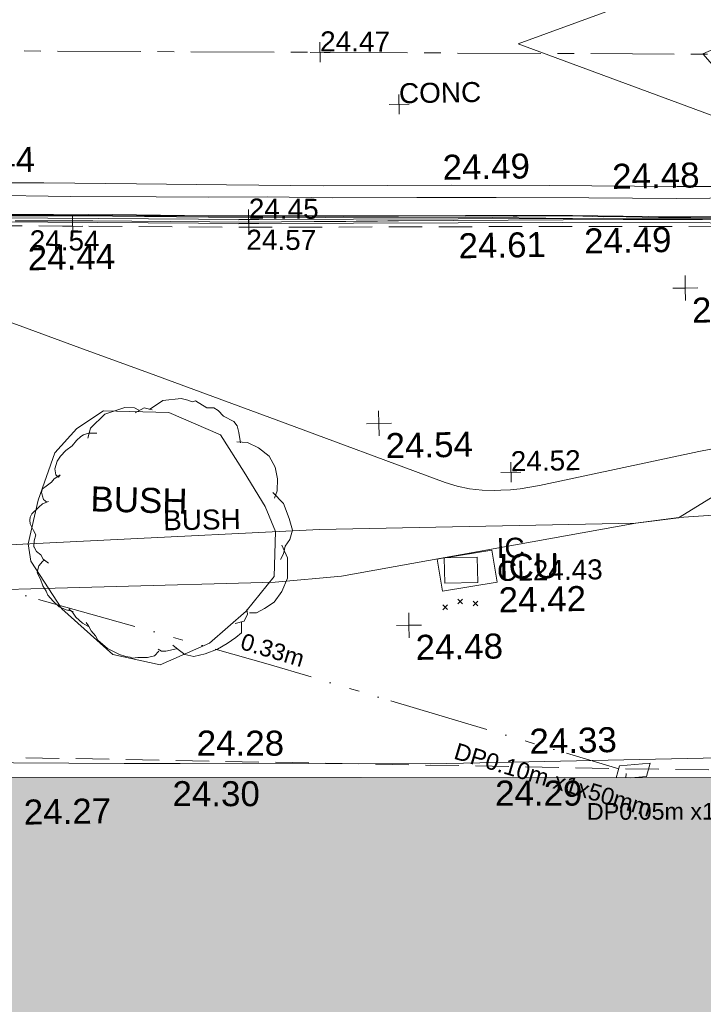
# Model space of a CAD drawing. Header units: millimetres. Extents: x -287732 to 520720, y -88450 to 287754.
# Tile 72 of 256: x -84856 to -74600, y -48439 to -33664. Entities that reach past the tile are written whole.
import ezdxf

# ---------------------------------------------------------------- set-up
doc = ezdxf.new("R2010")
doc.units = ezdxf.units.MM
for name, pattern in [('IMPORT-CENTER _6_', [2000, 1250, -250, 250, -250]), ('IMPORT-DASHED _2_', [750, 500, -250]), ('IMPORT-UG_EIR_QLB2 _2_', [2750, 1500, -300, 0, -300, 150, -300, 0, -200]), ('IMPORT-UG_ELEC_STREET LIGHTING_QLB2 _2_', [2700, 1500, -300, 0, -250, 150, -300, 0, -200])]:
    doc.linetypes.add(name, pattern=pattern)
for name, color, linetype, lineweight, true_color in [('00_TOPO_BUILDING_OUTLINE', 5, 'Continuous', 9, 0x0000ff), ('00_TOPO_FORM_LINES', 7, 'Continuous', 9, 0x666666), ('00_TOPO_KERB_BOTTOM', 1, 'Continuous', 9, 0xff0000), ('00_TOPO_KERB_TOP', 7, 'Continuous', 9, 0xa500a5), ('00_TOPO_LEVEL_SPOT', 7, 'Continuous', 9, 0x666666), ('00_TOPO_ROAD_MARKING_YELLOW_CONTINUOUS', 40, 'Continuous', 9, 0xffbf00), ('00_TOPO_SERV_IC', 5, 'Continuous', 9, 0x0000ff), ('00_UAV_BUILDING_OUTLINE', 5, 'Continuous', 9, 0x0000ff), ('00_UAV_CONCRETE', 9, 'Continuous', 9, 0x808080), ('00_UAV_FORM_LINES', 7, 'Continuous', 9, 0x666666), ('01_DTM_CONTOUR_MNR', 7, 'Continuous', 9, 0xa5a552), ('12333-PUM-2D-U-0001-C01 - Rev2_REVIT IMPORT_dwg', 7, 'Continuous', 9, 0x767676), ('A_RHA_Line', 7, 'Continuous', 9, 0x00a600), ('BUSH', 7, 'Continuous', 9, 0x00a500), ('BUSH_TXT', 7, 'Continuous', 9, 0x00a500), ('CONTOURS_MINOR', 7, 'Continuous', 9, 0x00a5a5), ('INSPECTION_COVER', 7, 'Continuous', 9, 0xa50000), ('INSPECTION_COVER_LVL', 7, 'Continuous', 9, 0xa50000), ('INSPECTION_COVER_TXT', 7, 'Continuous', 9, 0xa50000), ('KERB_BOTTOM', 7, 'Continuous', 9, 0x0000a5), ('KERB_BOTTOM_LVL', 7, 'Continuous', 9, 0x0000a5), ('KERB_TOP', 2, 'Continuous', 9, 0xffff00), ('KERB_TOP_LVL', 2, 'Continuous', 9, 0xffff00), ('PUM-EIRCOMM-MH', 6, 'Continuous', 9, 0xff00ff), ('PUM-EIRCOMM-NOTES', 6, 'Continuous', 9, 0xff00ff), ('PUM-EIRCOMM-QLB2', 6, 'IMPORT-UG_EIR_QLB2 _2_', 9, 0xff00ff), ('ROAD_CROWNLINE', 7, 'IMPORT-CENTER _6_', 9, 0xa500a5), ('ROAD_CROWNLINE_LVL', 7, 'Continuous', 9, 0xa500a5), ('SPOT_HEIGHTS_LVL', 7, 'Continuous', 9, 0x00a500)]:
    doc.layers.add(name, color=color, linetype=linetype, lineweight=lineweight, true_color=true_color)
for name, color, linetype, lineweight in [('00_TOPO_SURVEY_TEXT', 7, 'Continuous', 9), ('A_RHA_Detail', 7, 'Continuous', 9), ('CHANGE_OF_SURFACE', 7, 'IMPORT-DASHED _2_', 9), ('CHANGE_OF_SURFACE_LVL', 7, 'Continuous', 9), ('GEN-TEXT', 7, 'Continuous', 9), ('Text', 7, 'Continuous', 9), ('TEXT_TXT', 7, 'Continuous', 9)]:
    doc.layers.add(name, color=color, linetype=linetype, lineweight=lineweight)
doc.styles.add('Arial_1', font='arial.ttf', dxfattribs={"height": 250})
doc.styles.add('Arial_3', font='arial.ttf', dxfattribs={"height": 300})
doc.styles.add('Swis721 Lt BT_2', font='swissl.ttf', dxfattribs={"height": 375})

# ---------------------------------------------------------------- blocks, each defined once
blk = doc.blocks.new('12333-PUM-2D-U-0001-C01 - Rev2_REVIT IMPORT_dwg_MM-2077200-Site Location Plan Proposed')
at = {"layer": '00_TOPO_LEVEL_SPOT', "color": 254, "true_color": 0xcccccc, "flags": 128}
for points in [[(500, 0), (0, 0), (0, 500)], [(0, -500), (0, 0), (-500, 0)]]:
    blk.add_lwpolyline(points, dxfattribs=at)
blk = doc.blocks.new('12333-PUM-2D-U-0001-C01 - Rev2_REVIT IMPORT_dwg_MGS62954_T2_Galway_ITM_3d_Rev1-2077680-Site Location Plan Proposed')
at = {"layer": '00_TOPO_FORM_LINES', "color": 254, "true_color": 0xcccccc, "flags": 128}
blk.add_lwpolyline([(533817684, 725517353), (533818662, 725517312), (533819432, 725516961), (533819778, 725516394), (533820086, 725515877), (533820230, 725515496), (533820203, 725514822), (533819772, 725514312), (533819215, 725513840), (533818469, 725513526), (533817758, 725513694), (533817006, 725514392), (533816555, 725515118), (533816520, 725515378), (533816682, 725516032), (533816941, 725516735), (533817278, 725517097)], close=True, dxfattribs=at)
at = {"layer": '00_TOPO_KERB_BOTTOM', "color": 254, "true_color": 0xcccccc, "flags": 128}
blk.add_lwpolyline([(533816052, 725520334), (533817869, 725520295), (533819312, 725520253), (533821065, 725520220), (533823166, 725520188), (533824770, 725520160), (533826290, 725520113), (533828281, 725520091), (533830227, 725520049), (533832589, 725519998), (533834774, 725519941), (533837761, 725519900), (533840577, 725519840)], dxfattribs=at)
at = {"layer": '00_TOPO_KERB_TOP', "color": 254, "true_color": 0xcccccc, "flags": 128}
blk.add_lwpolyline([(533816051, 725520310), (533817868, 725520271), (533819312, 725520230), (533821064, 725520197), (533823165, 725520164), (533824768, 725520118), (533826288, 725520079), (533828281, 725520067), (533830226, 725520011), (533832589, 725519957), (533834773, 725519902), (533837761, 725519876), (533840576, 725519816)], dxfattribs=at)
at = {"layer": '00_TOPO_ROAD_MARKING_YELLOW_CONTINUOUS', "color": 254, "true_color": 0xcccccc, "flags": 128}
for points in [[(533813680, 725520850), (533815140, 725520820), (533816850, 725520790), (533818240, 725520750), (533819590, 725520710), (533821040, 725520670), (533822970, 725520650), (533824430, 725520620), (533826350, 725520570), (533827960, 725520540), (533829590, 725520520), (533830800, 725520500), (533832030, 725520460), (533833000, 725520450), (533834200, 725520410), (533835810, 725520370), (533837030, 725520340), (533838150, 725520350)], [(533813650, 725520640), (533814820, 725520640), (533815910, 725520620), (533817240, 725520580), (533818530, 725520550), (533819310, 725520530), (533820200, 725520520), (533821180, 725520490), (533822440, 725520470), (533823630, 725520450), (533825020, 725520420), (533826330, 725520390), (533827850, 725520380), (533829160, 725520340), (533830480, 725520320), (533831590, 725520280), (533832810, 725520230), (533833810, 725520200), (533834910, 725520210), (533836300, 725520170), (533837310, 725520150), (533838570, 725520150)]]:
    blk.add_lwpolyline(points, dxfattribs=at)
at = {"layer": '00_TOPO_SERV_IC', "color": 254, "true_color": 0xcccccc}
for p, q in [((533822758, 725514678), (533822758, 725515059)), ((533823253, 725515059), (533822758, 725515059)), ((533823253, 725514678), (533823253, 725515059)), ((533822758, 725514678), (533823253, 725514678))]:
    blk.add_line(p, q, dxfattribs=at)
at = {"layer": '00_UAV_CONCRETE', "color": 254, "true_color": 0xcccccc, "flags": 128}
blk.add_lwpolyline([(533808911, 725512013), (533808915, 725512187), (533813568, 725512160), (533813741, 725512156), (533817900, 725512058), (533818740, 725512041), (533822492, 725511969), (533823738, 725511973), (533826821, 725511986), (533828735, 725511910), (533833104, 725511739), (533833731, 725511727), (533838730, 725511631), (533838911, 725511628), (533843728, 725511578), (533846317, 725511552)], dxfattribs=at)
at = {"layer": '00_UAV_FORM_LINES', "color": 254, "true_color": 0xcccccc, "flags": 128}
blk.add_lwpolyline([(533847508, 725515984), (533844997, 725515801), (533840467, 725515665), (533838885, 725515665), (533838007, 725515563), (533837556, 725515416), (533837026, 725515177), (533836659, 725515065), (533836036, 725514998), (533834932, 725514913), (533834041, 725514881), (533830308, 725515229), (533827097, 725515645), (533826284, 725515603), (533825637, 725515528), (533820891, 725515517), (533814413, 725515311), (533809050, 725515278), (533805893, 725515062), (533803390, 725515013)], dxfattribs=at)
at = {"layer": '01_DTM_CONTOUR_MNR', "color": 254, "true_color": 0xcccccc, "flags": 128}
for points in [[(533827027, 725516040), (533826280, 725515600), (533825640, 725515530), (533821211, 725514809), (533820213, 725514737), (533815079, 725514687)], [(533816050, 725520318), (533816554, 725520308), (533816986, 725520302), (533817246, 725520295), (533817517, 725520293), (533817706, 725520285), (533817870, 725520282), (533818091, 725520275), (533818466, 725520267), (533818833, 725520258), (533819310, 725520246), (533819856, 725520236), (533820220, 725520232), (533820794, 725520217), (533821060, 725520215), (533821334, 725520208), (533822007, 725520202), (533822159, 725520199), (533822548, 725520193), (533822694, 725520191), (533823170, 725520183), (533823881, 725520169), (533823941, 725520167), (533824736, 725520159), (533824770, 725520157), (533825231, 725520136), (533825332, 725520135), (533826062, 725520108), (533826290, 725520104), (533826547, 725520100), (533827369, 725520098)], [(533827428, 725521418), (533824000, 725522750), (533827852, 725524083)]]:
    blk.add_lwpolyline(points, dxfattribs=at)
at = {"xscale": 0.375, "yscale": 0.375, "zscale": 0.375}
for p in [(533826443, 725519043), (533821811, 725517092), (533822209, 725514056)]:
    blk.add_blockref('12333-PUM-2D-U-0001-C01 - Rev2_REVIT IMPORT_dwg_MM-2077200-Site Location Plan Proposed', p, dxfattribs=at)
at = {"layer": '00_TOPO_BUILDING_OUTLINE', "color": 251, "true_color": 0x666666, "insert": (533816383, 725511540), "char_height": 375, "width": 1495.9, "attachment_point": 1, "line_spacing_factor": 1.005062, "style": 'Swis721 Lt BT_2'}
blk.add_mtext('24.27', dxfattribs=at)
at = {"layer": '00_TOPO_KERB_BOTTOM', "color": 251, "true_color": 0x666666, "insert": (533824938, 725519963), "char_height": 375, "width": 1495.9, "attachment_point": 1, "line_spacing_factor": 1.005062, "style": 'Swis721 Lt BT_2'}
blk.add_mtext('24.49', dxfattribs=at)
at = {"layer": '00_TOPO_KERB_TOP', "color": 251, "true_color": 0x666666, "insert": (533823053, 725519923), "char_height": 375, "width": 1495.9, "attachment_point": 1, "line_spacing_factor": 1.005062, "style": 'Swis721 Lt BT_2'}
blk.add_mtext('24.61', dxfattribs=at)
at = {"layer": '00_TOPO_LEVEL_SPOT', "char_height": 375, "width": 1495.9, "attachment_point": 1, "line_spacing_factor": 1.005062, "style": 'Swis721 Lt BT_2'}
for s, insert in [('24.63', (533826538, 725518896)), ('24.54', (533821906, 725516944)), ('24.48', (533822304, 725513909))]:
    blk.add_mtext(s, dxfattribs=dict(at, insert=insert))
at = {"layer": '00_TOPO_ROAD_MARKING_YELLOW_CONTINUOUS', "color": 251, "true_color": 0x666666, "char_height": 375, "width": 1495.9, "attachment_point": 1, "line_spacing_factor": 1.005062, "style": 'Swis721 Lt BT_2'}
for s, insert in [('24.44', (533815412, 725521334)), ('24.49', (533822834, 725521105)), ('24.48', (533825375, 725520925)), ('24.44', (533816588, 725519856))]:
    blk.add_mtext(s, dxfattribs=dict(at, insert=insert))
at = {"layer": '00_TOPO_SERV_IC', "color": 251, "true_color": 0x666666, "char_height": 375, "attachment_point": 1, "line_spacing_factor": 1.005062, "style": 'Swis721 Lt BT_2'}
for s, insert, width in [('ICU', (533823575, 725515100), 1021.01), ('24.42', (533823562, 725514600), 1495.9)]:
    blk.add_mtext(s, dxfattribs=dict(at, insert=insert, width=width))
at = {"layer": '00_TOPO_SURVEY_TEXT', "color": 251, "true_color": 0x666666, "insert": (533817475, 725516224), "char_height": 375, "width": 1657.36, "attachment_point": 1, "rotation": 357.5254, "line_spacing_factor": 1.005062, "style": 'Swis721 Lt BT_2'}
blk.add_mtext('BUSH', dxfattribs=at)
at = {"layer": '00_UAV_BUILDING_OUTLINE', "color": 251, "true_color": 0x666666, "char_height": 375, "width": 1495.9, "attachment_point": 1, "rotation": 358.9593, "line_spacing_factor": 1.005062, "style": 'Swis721 Lt BT_2'}
for s, insert in [('24.30', (533818622, 725511779)), ('24.29', (533823461, 725511703))]:
    blk.add_mtext(s, dxfattribs=dict(at, insert=insert))
at = {"layer": '00_UAV_CONCRETE', "color": 251, "true_color": 0x666666, "char_height": 375, "width": 1495.9, "attachment_point": 1, "line_spacing_factor": 1.005062, "style": 'Swis721 Lt BT_2'}
for s, insert, rotation in [('24.28', (533818999, 725512532), 358.8897), ('24.33', (533823986, 725512470), 0.2242)]:
    blk.add_mtext(s, dxfattribs=dict(at, insert=insert, rotation=rotation))
blk = doc.blocks.new('12333-PUM-2D-U-0001-C01 - Rev2_REVIT IMPORT_dwg_SPOT-2077713-Site Location Plan Proposed')
at = {"layer": 'Text', "color": 253, "true_color": 0xaaaaaa}
for p, q in [((0, 500), (0, -500)), ((-500, 0), (500, 0))]:
    blk.add_line(p, q, dxfattribs=at)
blk = doc.blocks.new('12333-PUM-2D-U-0001-C01 - Rev2_REVIT IMPORT_dwg_BUSHES-2077801-Site Location Plan Proposed')
at = {"layer": 'BUSH', "color": 254, "true_color": 0xeaeaea, "flags": 128}
for points in [[(-35.6, 366.3), (4.9, 392.8), (60, 398.2), (80.3, 392.8), (93.3, 387.3), (103.8, 389.6), (137, 368.6), (158.1, 367.9), (171.1, 360.1), (186.5, 342.2), (217.3, 325.8), (227, 312.6), (231.9, 293.1), (235.9, 262)], [(-221.3, 283.8), (-213.2, 313.4), (-169.4, 354.6), (-108.6, 373.3), (-80.2, 372.5), (-67.3, 364.7)], [(-77.8, 357), (-51, 371.7), (-27.5, 365.5)], [(-346.1, -89.8), (-361.5, -77.3), (-368.8, -64.1), (-381.8, -54), (-389.1, -38.4), (-389.1, -40.7), (-388.3, -21.3), (-382.6, -3.4), (-389.9, 9.8), (-399.6, 30.1), (-399.6, 40.2), (-398.8, 49.5), (-394, 59.7), (-372.1, 79.1), (-361.5, 89.2), (-342.9, 96.2), (-347.8, 93.9), (-358.3, 101.7), (-360.7, 111.8), (-363.2, 124.2), (-359.9, 134.4), (-349.4, 141.4), (-333.2, 153.8), (-325.1, 163.2), (-317, 167.8), (-306.4, 175.6), (-311.3, 167.8), (-319.4, 175.6), (-321.8, 193.5), (-315.3, 216.1), (-304.8, 230.9), (-287.8, 248), (-269.1, 262), (-256.2, 276.8), (-242.4, 289.2), (-234.3, 293.9), (-218.9, 298.6), (-194.5, 297.8)], [(225.4, 265.1), (257, 262), (290.3, 245.7), (321.1, 220), (338.9, 186.5), (345.4, 151.5), (343.8, 115.7), (335.7, 93.9)], [(330.8, 111), (361.6, 77.6), (377.8, 31.6), (387.6, -3.4), (378.6, -30.6), (364.9, -50.9), (359.2, -73.4), (350.3, -90.6)], [(354.3, -47.8), (371.3, -85.9), (369.7, -146.6), (352.7, -186.3), (328.4, -218.2), (299.2, -236.9), (274.9, -249.3), (253.8, -248.5)], [(-274.8, -235.3), (-295.9, -229.9), (-316.1, -221.3), (-334, -203.4), (-349.4, -185.5), (-354.2, -173.1), (-364, -157.5), (-371.3, -137.3), (-378.6, -121.7), (-381, -116.2), (-375.3, -96.8), (-364, -84.3), (-359.1, -79.7)], [(-229.4, -282), (-247.2, -271.1), (-267.5, -253.2), (-277.2, -237.7), (-287.8, -227.5)], [(246.5, -238.4), (248.1, -253.2), (237.6, -273.5), (210.8, -279.7)], [(-19.4, -359.1), (-33.2, -373.1), (-54.3, -377.7), (-82.7, -377), (-98.9, -378.5), (-106.2, -376.2), (-119.1, -373.1), (-137.8, -367.6), (-158.1, -356.7), (-173.5, -348.9), (-188.9, -335.7), (-201.8, -323.3), (-209.1, -310), (-222.1, -294.5), (-229.4, -279.7), (-236.7, -269.6)], [(229.5, -275.8), (228.7, -308.5), (212.4, -322.5), (185.7, -339.6), (156.5, -356), (119.2, -370), (85.2, -377), (58.4, -370.7), (38.1, -355.2), (22.7, -341.9)], [(33.3, -352.8), (1.7, -359.1), (-11.3, -359.1), (-21.9, -353.6)]]:
    blk.add_lwpolyline(points, dxfattribs=at)
blk = doc.blocks.new('12333-PUM-2D-U-0001-C01 - Rev2_REVIT IMPORT_dwg_SPOT-2077769-Site Location Plan Proposed')
at = {"layer": 'CHANGE_OF_SURFACE_LVL', "color": 253, "true_color": 0xaaaaaa}
for p, q in [((0, 500), (0, -500)), ((-500, 0), (500, 0))]:
    blk.add_line(p, q, dxfattribs=at)
blk = doc.blocks.new('12333-PUM-2D-U-0001-C01 - Rev2_REVIT IMPORT_dwg_SPOT-V272-Site Location Plan Proposed')
at = {"layer": 'KERB_BOTTOM_LVL', "color": 9, "true_color": 0xaaaae1}
for p, q in [((0, 500), (0, -500)), ((-500, 0), (500, 0))]:
    blk.add_line(p, q, dxfattribs=at)
blk = doc.blocks.new('12333-PUM-2D-U-0001-C01 - Rev2_REVIT IMPORT_dwg_SPOT-2077810-Site Location Plan Proposed')
at = {"layer": 'KERB_TOP_LVL', "color": 51, "true_color": 0xffffaa}
for p, q in [((0, 500), (0, -500)), ((-500, 0), (500, 0))]:
    blk.add_line(p, q, dxfattribs=at)
blk = doc.blocks.new('12333-PUM-2D-U-0001-C01 - Rev2_REVIT IMPORT_dwg_SPOT-2077774-Site Location Plan Proposed')
at = {"layer": 'ROAD_CROWNLINE_LVL', "color": 254, "true_color": 0xe1aae1}
for p, q in [((0, 500), (0, -500)), ((-500, 0), (500, 0))]:
    blk.add_line(p, q, dxfattribs=at)
blk = doc.blocks.new('12333-PUM-2D-U-0001-C01 - Rev2_REVIT IMPORT_dwg_SPOT-2077775-Site Location Plan Proposed')
at = {"layer": 'SPOT_HEIGHTS_LVL', "color": 9, "true_color": 0xaae1aa}
for p, q in [((0, 500), (0, -500)), ((-500, 0), (500, 0))]:
    blk.add_line(p, q, dxfattribs=at)
blk = doc.blocks.new('12333-PUM-2D-U-0001-C01 - Rev2_REVIT IMPORT_dwg-1620468-Site Location Plan Proposed')
at = {"layer": 'CHANGE_OF_SURFACE', "color": 253, "true_color": 0xaaaaaa, "flags": 128}
for points in [[(171184, -95603), (173550, -95658), (178831, -95785), (183544, -95854), (187956, -95938), (192833, -96027), (199591, -96151), (202560, -96142), (204458, -96213), (205488, -96227)], [(206651, -100558), (206689, -100986), (206236, -101204), (205163, -101308), (205209, -102426), (205372, -104256), (192653, -104188), (185083, -104033), (173319, -103613)]]:
    blk.add_lwpolyline(points, dxfattribs=at)
at = {"layer": 'CONTOURS_MINOR', "color": 254, "true_color": 0xaae1e1, "flags": 128}
for points in [[(186197, -99148), (185523, -99266), (183125, -99735), (182980, -99759), (182834, -99779), (182688, -99790), (182541, -99797), (182452, -99798), (182262, -99790), (182075, -99768), (181891, -99724), (181711, -99665), (179191, -98681), (178248, -98314), (177304, -97948), (176359, -97584), (175414, -97221), (174167, -96743)], [(175329, -95625), (175912, -95637), (176496, -95649), (177080, -95663), (177664, -95678), (178832, -95708), (179813, -95716), (179971, -95718), (180129, -95720), (180287, -95721), (180446, -95722), (180604, -95723), (180762, -95724), (180920, -95726), (181079, -95727), (183548, -95755), (187728, -95819)], [(186322, -94046), (185688, -93301), (187300, -92627)]]:
    blk.add_lwpolyline(points, dxfattribs=at)
at = {"layer": 'GEN-TEXT', "color": 253, "true_color": 0xaaaaaa}
for p, q in [((181643, -101573), (181714, -101502)), ((181714, -101573), (181643, -101502)), ((181870, -101490), (181941, -101419)), ((181941, -101490), (181870, -101419)), ((182099, -101524), (182170, -101453)), ((182170, -101524), (182099, -101453))]:
    blk.add_line(p, q, dxfattribs=at)
at = {"layer": 'INSPECTION_COVER', "color": 9, "true_color": 0xe1aaaa}
blk.add_line((181678, -100797), (181569, -100813), dxfattribs=at)
at = {"layer": 'INSPECTION_COVER', "color": 9, "true_color": 0xe1aaaa, "flags": 128}
blk.add_lwpolyline([(181569, -100813), (181640, -101294), (182466, -101173), (182395, -100692), (181688, -100795)], dxfattribs=at)
at = {"layer": 'KERB_BOTTOM', "color": 9, "true_color": 0xaaaae1, "flags": 128}
blk.add_lwpolyline([(171066, -95483), (173553, -95540), (178833, -95668), (183546, -95737), (187958, -95820), (192836, -95910), (199591, -96034), (202562, -96025), (204461, -96096), (205558, -96111)], dxfattribs=at)
at = {"layer": 'KERB_TOP', "color": 51, "true_color": 0xffffaa, "flags": 128}
blk.add_lwpolyline([(171094, -95544), (173551, -95601), (178832, -95728), (183545, -95797), (187957, -95881), (192834, -95970), (199591, -96094), (202561, -96085), (204459, -96156), (205535, -96171)], dxfattribs=at)
at = {"layer": 'PUM-EIRCOMM-MH', "color": 211, "true_color": 0xffaaff, "flags": 128}
for points in [[(184714, -103931), (184252, -103960), (184199, -104139)], [(184419, -104143), (184655, -104128), (184714, -103931)]]:
    blk.add_lwpolyline(points, dxfattribs=at)
at = {"layer": 'PUM-EIRCOMM-QLB2', "color": 211, "true_color": 0xffaaff}
blk.add_line((184348, -104080), (184345, -104142), dxfattribs=at)
at = {"layer": 'PUM-EIRCOMM-QLB2', "color": 211, "true_color": 0xffaaff, "flags": 128}
blk.add_lwpolyline([(165187, -97722), (167986, -98792), (173451, -100670), (179010, -102345), (184238, -104008)], dxfattribs=at)
at = {"layer": 'ROAD_CROWNLINE', "color": 254, "true_color": 0xe1aae1, "flags": 128}
blk.add_lwpolyline([(249006, -92725), (244453, -94206), (233556, -94383), (213354, -93698), (191428, -93433), (168463, -92924), (161119, -92830), (147820, -92659), (134837, -92304), (124391, -92018), (104167, -91620), (79168, -91355), (65619, -91289), (52756, -91112), (39914, -90847), (23027, -90603), (4970, -90095), (-7099, -89786), (-12602, -89763), (-16470, -88901), (-19410, -87266), (-21200, -85365), (-21240, -85278)], dxfattribs=at)
blk.add_blockref('12333-PUM-2D-U-0001-C01 - Rev2_REVIT IMPORT_dwg_MGS62954_T2_Galway_ITM_3d_Rev1-2077680-Site Location Plan Proposed', (-533641080, -725615854))
for name, p, xscale, yscale, zscale in [('12333-PUM-2D-U-0001-C01 - Rev2_REVIT IMPORT_dwg_SPOT-2077774-Site Location Plan Proposed', (179946, -93178), 0.3, 0.3, 0.3), ('12333-PUM-2D-U-0001-C01 - Rev2_REVIT IMPORT_dwg_SPOT-2077713-Site Location Plan Proposed', (181119, -93979), 0.3, 0.3, 0.3), ('12333-PUM-2D-U-0001-C01 - Rev2_REVIT IMPORT_dwg_SPOT-2077769-Site Location Plan Proposed', (176190, -95722), 0.3, 0.3, 0.3), ('12333-PUM-2D-U-0001-C01 - Rev2_REVIT IMPORT_dwg_SPOT-2077810-Site Location Plan Proposed', (178832, -95728), 0.3, 0.3, 0.3), ('12333-PUM-2D-U-0001-C01 - Rev2_REVIT IMPORT_dwg_SPOT-V272-Site Location Plan Proposed', (178833, -95668), 0.3, 0.3, 0.3), ('12333-PUM-2D-U-0001-C01 - Rev2_REVIT IMPORT_dwg_BUSHES-2077801-Site Location Plan Proposed', (177470, -100325), 5, 5, 5), ('12333-PUM-2D-U-0001-C01 - Rev2_REVIT IMPORT_dwg_SPOT-2077775-Site Location Plan Proposed', (182700, -99529), 0.3, 0.3, 0.3)]:
    blk.add_blockref(name, p, dxfattribs=dict(xscale=xscale, yscale=yscale, zscale=zscale))
at = {"layer": 'BUSH_TXT', "insert": (177470, -100010), "char_height": 300, "width": 1388.33, "attachment_point": 1, "line_spacing_factor": 0.941778, "style": 'Arial_3'}
blk.add_mtext('BUSH', dxfattribs=at)
at = {"layer": 'CHANGE_OF_SURFACE_LVL', "insert": (175545, -95772), "char_height": 300, "width": 1256.11, "attachment_point": 1, "rotation": 358.7319, "line_spacing_factor": 0.941778, "style": 'Arial_3'}
blk.add_mtext('24.54', dxfattribs=at)
at = {"layer": 'INSPECTION_COVER_LVL', "insert": (182466, -100858), "char_height": 300, "width": 1895.19, "attachment_point": 1, "line_spacing_factor": 0.941778, "style": 'Arial_3'}
blk.add_mtext('CL24.43', dxfattribs=at)
at = {"layer": 'INSPECTION_COVER_TXT', "insert": (182466, -100512), "char_height": 300, "width": 499.51, "attachment_point": 1, "line_spacing_factor": 0.941778, "style": 'Arial_3'}
blk.add_mtext('IC', dxfattribs=at)
at = {"layer": 'KERB_BOTTOM_LVL', "insert": (178840, -95353), "char_height": 300, "width": 1256.11, "attachment_point": 1, "rotation": 358.7319, "line_spacing_factor": 0.941778, "style": 'Arial_3'}
blk.add_mtext('24.45', dxfattribs=at)
at = {"layer": 'KERB_TOP_LVL', "insert": (178795, -95820), "char_height": 300, "width": 1256.11, "attachment_point": 1, "rotation": 358.7319, "line_spacing_factor": 0.941778, "style": 'Arial_3'}
blk.add_mtext('24.57', dxfattribs=at)
at = {"layer": 'PUM-EIRCOMM-NOTES', "char_height": 250, "attachment_point": 2, "line_spacing_factor": 0.941778, "style": 'Arial_1'}
for s, insert, width, rotation in [('0.33m', (179116, -102014), 1160.03, 342.3575), ('DP0.10m x1x50mm', (183289, -104034), 3660.66, 342.3575), ('DP0.05m x1x50mm', (185285, -104538), 3660.66, 359.0608)]:
    blk.add_mtext(s, dxfattribs=dict(at, insert=insert, width=width, rotation=rotation))
at = {"layer": 'ROAD_CROWNLINE_LVL', "insert": (179953, -92863), "char_height": 300, "width": 1256.11, "attachment_point": 1, "rotation": 358.7319, "line_spacing_factor": 0.941778, "style": 'Arial_3'}
blk.add_mtext('24.47', dxfattribs=at)
at = {"layer": 'SPOT_HEIGHTS_LVL', "insert": (182700, -99214), "char_height": 300, "width": 1256.11, "attachment_point": 1, "line_spacing_factor": 0.941778, "style": 'Arial_3'}
blk.add_mtext('24.52', dxfattribs=at)
at = {"layer": 'TEXT_TXT', "insert": (181119, -93664), "char_height": 300, "width": 1469.14, "attachment_point": 1, "line_spacing_factor": 0.941778, "style": 'Arial_3'}
blk.add_mtext('CONC', dxfattribs=at)

msp = doc.modelspace()

# ---------------------------------------------------------------- hatches: boundary and pattern name
at = {"layer": 'A_RHA_Detail', "true_color": 0xc0c0c0}
h = msp.add_hatch(color=9, dxfattribs=at)
h.paths.add_polyline_path([(-80881, -68503), (-80401, -68483), (-80401, -62985), (-24475, -63009), (-24456, -50840), (-36623, -50832), (-36623, -44229), (-50959, -44218), (-50959, -42574), (-54564, -42571), (-54566, -45054), (-92409, -45027), (-92412, -49202), (-100062, -49202), (-100052, -64853), (-86121, -64853), (-86092, -62958), (-84861, -62958), (-84855, -68240), (-80871, -68240)])
h.paths.add_polyline_path([(-137239, -68462), (-132720, -68433), (-132847, -62850), (-130455, -62917), (-130498, -61356), (-117581, -61423), (-117492, -49184), (-125137, -49178), (-125134, -45033), (-163007, -45006), (-163007, -44090), (-163124, -44090), (-163123, -42384), (-166564, -42384), (-166565, -44044), (-193158, -44025), (-193195, -62864), (-137270, -62917), (-137254, -65680)])
h.paths.add_polyline_path([(120311, -32334), (120312, -31611), (133451, -31638), (133469, -19718), (121296, -19692), (121320, -8191), (112277, -8172), (112263, -14811), (78286, -14740), (78293, -8167), (75242, -8161), (69356, -8153), (69354, -9157), (68373, -9155), (68373, -13706), (69334, -13708), (69325, -16250), (66623, -16250), (66620, -17995), (65989, -17995), (65985, -19731), (57152, -19712), (57127, -31560), (70278, -31587), (70278, -32272), (78264, -32285), (78267, -31020), (112336, -31091), (112336, -32318), (119781, -32333)])
h.paths.add_polyline_path([(7504, -1791), (15482, -674), (15484, 148), (56188, 206), (56156, 14338), (18017, 14236), (17968, 34313), (21727, 34324), (21709, 40608), (18010, 40608), (17996, 45484), (9770, 45421), (3966, 45447), (3985, 14177), (1023, 14177), (-277, 14191), (-232, 5968), (-226, 194), (553, 183), (7478, 143), (7489, -674)])
h.paths.add_polyline_path([(77756, 53), (77730, 1700), (94464, 1660), (94606, 17991), (88810, 18015), (88800, 14437), (69414, 14458), (69377, 100), (75242, 67)])
h.paths.add_polyline_path([(61252, 46454), (105775, 46473), (105768, 61853), (92285, 61853), (92309, 65784), (96107, 65768), (96060, 75209), (101085, 75072), (104988, 74765), (108404, 74364), (112009, 73787), (115645, 73050), (116891, 72762), (120209, 71893), (120865, 71704), (124136, 70670), (127436, 69481), (127820, 69395), (128274, 69332), (128732, 69307), (129190, 69320), (129645, 69372), (130095, 69461), (130535, 69588), (130963, 69751), (131376, 69950), (131771, 70182), (132163, 70461), (132496, 70742), (132821, 71065), (133117, 71414), (133384, 71787), (133617, 72179), (133817, 72591), (133983, 73018), (134112, 73458), (134204, 73907), (134258, 74362), (134273, 74820), (134251, 75277), (134190, 75731), (134091, 76179), (133955, 76617), (133783, 77041), (133576, 77450), (133336, 77840), (133064, 78209), (132762, 78554), (132432, 78872), (132077, 79161), (131698, 79420), (131300, 79646), (131094, 79746), (132146, 83110), (122788, 86283), (121604, 82800), (117096, 83871), (116842, 83526), (116121, 91222), (110238, 91274), (110194, 90435), (104988, 90486), (104973, 94310), (103746, 94310), (103840, 122852), (96365, 122932), (96350, 123952), (104556, 123902), (104607, 120249), (125503, 120134), (125662, 137657), (114480, 137699), (114382, 129150), (104644, 129188), (104578, 126217), (101184, 126159), (101265, 135959), (89967, 135989), (89928, 125824), (93631, 125841), (93581, 122932), (88697, 122905), (88679, 95739), (86378, 95739), (86378, 96178), (83280, 96201), (83274, 95736), (70170, 95733), (70166, 96272), (66675, 96257), (66655, 95756), (65785, 95756), (65888, 117471), (53473, 117488), (53434, 98570), (40649, 98570), (40610, 94406), (38854, 94410), (38849, 89464), (40612, 89518), (40665, 86258), (38372, 86306), (38370, 76901), (50938, 76944), (50923, 74599), (56485, 74589), (56485, 75195), (92465, 75233), (92646, 71767), (89811, 69363), (85313, 69361), (85313, 66907), (75210, 66903), (75210, 63816), (70819, 63816), (70819, 64253), (69457, 64253), (69456, 66902), (61303, 66899), (61305, 63970), (70500, 63970), (70500, 61853), (61246, 61849), (61252, 46656)])
h.paths.add_polyline_path([(-17153, 48569), (-17153, 60770), (-29363, 60775), (-29363, 67399), (-43507, 67405), (-43489, 69093), (-45766, 69109), (-45794, 67405), (-47272, 67404), (-47272, 66455), (-86005, 66469), (-86007, 60522), (-92663, 60522), (-92665, 50184), (-79752, 50180), (-79752, 48591), (-17158, 48569)])
h.paths.add_polyline_path([(-201056, 48629), (-138378, 48635), (-138378, 50133), (-125468, 50134), (-125469, 60566), (-132187, 60566), (-132187, 66533), (-170643, 66806), (-170643, 67739), (-200340, 67489), (-200349, 60828), (-201058, 60828), (-201057, 51102)])
h.paths.add_polyline_path([(-240052, 54769), (-239444, 54811), (-239187, 54842), (-238765, 54941), (-238382, 55122), (-237990, 55355), (-237269, 55936), (-237032, 56226), (-236793, 56569), (-236555, 57004), (-236433, 57267), (-236300, 57753), (-236251, 58017), (-236236, 58516), (-236233, 58988), (-236214, 59823), (-236364, 59821), (-236634, 60698), (-236392, 61432), (-236225, 61435), (-236202, 62638), (-232564, 62639), (-232564, 63049), (-232732, 63049), (-232860, 63458), (-232732, 63914), (-232561, 63914), (-232515, 70598), (-240629, 70599), (-240630, 72351), (-246413, 72347), (-246413, 70616), (-254450, 70619), (-254455, 70754), (-254470, 73192), (-263883, 73268), (-263902, 68261), (-263715, 68260), (-263553, 67820), (-263719, 67392), (-263914, 67392), (-263957, 58634), (-260181, 58611), (-260192, 56354), (-257185, 56339), (-257213, 57093), (-257339, 57093), (-257471, 57532), (-257339, 58062), (-257203, 58064), (-257174, 58599), (-256478, 58575), (-256478, 58789), (-256013, 58912), (-255397, 58781), (-255397, 58596), (-243810, 58586), (-243805, 58352), (-243741, 57885), (-243619, 57422), (-243424, 56944), (-243247, 56608), (-243003, 56250), (-242732, 55933), (-242372, 55603), (-242141, 55425), (-241805, 55217), (-241529, 55077), (-241101, 54917), (-240836, 54841), (-240453, 54789), (-240219, 54777)])
h.paths.add_polyline_path([(40277, 59895), (40329, 69197), (36589, 69218), (36619, 74674), (32264, 74687), (32233, 69156), (11917, 69270), (11967, 78219), (29088, 78123), (29143, 88141), (15719, 88216), (15733, 90590), (4594, 90652), (4525, 78265), (10097, 78234), (10077, 74773), (4548, 74804), (4466, 60107), (19126, 60025), (19140, 62528), (31739, 62457), (31725, 59943), (38370, 59906)])
h.paths.add_polyline_path([(-246083, 72334), (-246083, 72334), (-246208, 72334)])
h.paths.add_polyline_path([(-114575, 112178), (-114575, 112178), (-114707, 115802)])
h.paths.add_polyline_path([(-154700, 101760), (-114382, 101776), (-114382, 106927), (-113756, 106927), (-113758, 111847), (-114432, 111847), (-114432, 112178), (-114575, 112178), (-114579, 121707), (-123057, 121707), (-123069, 156453), (-119381, 156454), (-119381, 160166), (-115501, 160167), (-115503, 166207), (-132412, 166600), (-132412, 166666), (-135275, 166665), (-135275, 166628), (-135911, 166628), (-135911, 166352), (-152521, 166346), (-152518, 159143), (-150699, 159118), (-150759, 122561), (-151059, 122561), (-151061, 121302), (-154138, 121373), (-154138, 121865), (-154704, 121867), (-154689, 119352), (-154746, 119352), (-154746, 118722), (-160794, 118749), (-160794, 119411), (-163852, 119422), (-163855, 118762), (-167569, 118779), (-166635, 124395), (-166930, 124500), (-167569, 124708), (-168028, 124841), (-168631, 124991), (-169238, 125117), (-169850, 125220), (-170466, 125298), (-171089, 125352), (-171704, 125381), (-172325, 125386), (-172782, 125375), (-173402, 125337), (-174110, 125263), (-174634, 125190), (-175245, 125081), (-176047, 124896), (-176665, 124725), (-177045, 124609), (-177632, 124405), (-176665, 118819), (-177559, 118822), (-177662, 125263), (-176365, 126543), (-159462, 126320), (-157058, 128609), (-157061, 136153), (-158639, 137740), (-159352, 137740), (-161634, 140201), (-168728, 140257), (-171035, 137943), (-174184, 137943), (-176460, 140292), (-177342, 140292), (-177342, 140358), (-183429, 140356), (-185922, 137917), (-185922, 131757), (-186907, 131757), (-187725, 130810), (-187724, 127376), (-186481, 126305), (-186479, 122327), (-185176, 121059), (-180304, 121059), (-180304, 118802), (-193555, 118802), (-193555, 133118), (-192594, 133118), (-192594, 134201), (-192225, 134201), (-192226, 136615), (-192595, 136615), (-192595, 137734), (-193589, 137734), (-193589, 147475), (-193163, 147493), (-192766, 147531), (-192360, 147590), (-192200, 147617), (-191883, 147683), (-191569, 147762), (-191258, 147853), (-190829, 148002), (-190648, 148071), (-190350, 148198), (-190057, 148336), (-189770, 148486), (-189405, 148698), (-189133, 148873), (-188868, 149059), (-188610, 149255), (-188355, 149465), (-188080, 149714), (-187885, 149902), (-187546, 150266), (-187446, 150378), (-187241, 150629), (-187046, 150888), (-186862, 151154), (-186546, 151670), (-186524, 151707), (-163675, 151670), (-163688, 148134), (-157304, 148136), (-157304, 155760), (-157557, 155765), (-157556, 166678), (-187009, 166700), (-187013, 162054), (-188707, 162045), (-188706, 155022), (-188738, 154651), (-188799, 154283), (-188857, 154035), (-188966, 153679), (-189103, 153333), (-189266, 152998), (-189455, 152677), (-189645, 152421), (-189917, 152104), (-190213, 151809), (-190531, 151539), (-190869, 151294), (-191225, 151076), (-191598, 150887), (-192093, 150683), (-192519, 150562), (-192904, 150482), (-193187, 150441), (-193594, 150407), (-193595, 151460), (-205369, 151455), (-205354, 113350), (-207187, 113349), (-207184, 105991), (-205313, 105991), (-205311, 101770), (-175489, 101781), (-175489, 110890), (-154703, 110898), (-154700, 102692)])
h.paths.add_polyline_path([(193736, 113048), (208865, 114991), (208976, 114127), (216448, 115086), (216039, 118272), (232649, 120405), (233426, 114352), (240632, 115278), (239855, 121330), (256407, 123456), (257092, 118089), (264572, 119041), (261878, 138525), (259179, 138222), (259197, 137439), (254686, 136897), (255413, 131315), (240853, 129522), (239771, 137919), (240650, 138010), (240062, 142777), (239166, 142685), (237631, 151018), (266173, 154561), (271297, 142612), (276532, 144861), (274942, 148528), (302075, 160135), (300216, 164320), (301528, 164907), (300405, 167478), (299017, 166946), (295627, 174519), (294333, 177537), (287289, 174519), (289428, 169661), (272957, 162557), (271943, 164897), (267016, 162764), (268502, 159357), (265200, 157946), (226856, 153147), (227510, 148852), (228281, 141179), (227302, 141050), (227895, 136433), (228749, 136524), (229602, 128024), (217691, 126494), (217642, 126874), (215139, 126553), (215195, 126113), (215016, 126090), (214841, 127450), (192259, 124549), (193486, 114991)])
h.paths.add_polyline_path([(-78076, 117606), (-78076, 117610), (-78070, 129486), (-74723, 129478), (-74723, 125436), (-48016, 125380), (-47997, 135873), (-61198, 135902), (-74715, 135924), (-74724, 131865), (-78070, 131873), (-78063, 149550), (-58292, 149542), (-58292, 148946), (-37708, 148938), (-37703, 159740), (-44148, 159743), (-44148, 162961), (-49830, 162961), (-49831, 160632), (-78494, 160644), (-78494, 161615), (-78739, 161615), (-78692, 168188), (-90845, 168127), (-90963, 152687), (-89065, 152686), (-89080, 117610), (-78375, 117606)])
h.paths.add_polyline_path([(69255, 129236), (69260, 136168), (86068, 136131), (86009, 164703), (58790, 164724), (58790, 170119), (54460, 170122), (54457, 166153), (47042, 166159), (47041, 164669), (39173, 164675), (39173, 164079), (17015, 164095), (17002, 147267), (12660, 147267), (12654, 139138), (17031, 139135), (17025, 129935), (39191, 129919), (39191, 129258), (69014, 129236)])
h.paths.add_polyline_path([(39266, 139468), (33051, 139484), (33088, 153428), (39278, 153412), (39278, 152830), (43058, 152820), (43025, 140093), (39267, 140093)])
h.paths.add_polyline_path([(1980, 189123), (18699, 189180), (18678, 195254), (24349, 195273), (24335, 199551), (28830, 199566), (28798, 208816), (24335, 208806), (24334, 209113), (16812, 209088), (16807, 208844), (6772, 208809), (6797, 201489), (-8471, 201437), (-8471, 200429), (-11856, 200418), (-11824, 190892), (-7615, 190907), (-7615, 190171), (-4609, 190169), (-4608, 190917), (1973, 190939), (1977, 189837)])
h.paths.add_polyline_path([(-20506, 190640), (-20122, 206347), (-41550, 207015), (-41462, 210450), (-31391, 210152), (-31079, 223863), (-44305, 224231), (-44491, 211866), (-47510, 211943), (-47723, 203659), (-47076, 203635), (-47175, 199532), (-46801, 199520), (-46874, 195479), (-44600, 195425), (-44686, 192243), (-38074, 192136), (-38104, 191127), (-21538, 190669)])
h.paths.add_polyline_path([(16801, 195962), (9657, 196015), (9644, 199514), (11632, 199486), (11632, 203322), (16807, 203391), (16801, 195984)])
h.paths.add_polyline_path([(122085, 200536), (122088, 206386), (125211, 206386), (125211, 206646), (126203, 206646), (126203, 207041), (130401, 206979), (130444, 209883), (126203, 209946), (126203, 214624), (127365, 214624), (127365, 225380), (126160, 225380), (126207, 241475), (119483, 241496), (119479, 246182), (109944, 246175), (109953, 233033), (115001, 233033), (115000, 208653), (112026, 208653), (112024, 200539), (122025, 200536)])
h.paths.add_polyline_path([(30087, 200987), (38031, 201029), (38031, 202923), (38110, 202923), (38067, 208828), (38013, 208828), (38012, 209013), (30045, 208970), (30077, 202923)])
h.paths.add_polyline_path([(195986, 205662), (202897, 206052), (202677, 209946), (195766, 209555)])
h.paths.add_polyline_path([(-91652, 206393), (-79454, 206433), (-79629, 238246), (-68904, 238215), (-68919, 246313), (-68919, 246314), (-68757, 246313), (-68755, 246639), (-79620, 246651), (-79607, 247344), (-82155, 247318), (-82155, 247488), (-91641, 247473), (-91639, 246846), (-131470, 246641), (-131470, 250160), (-142857, 250177), (-142864, 246220), (-165119, 246272), (-165040, 253908), (-178677, 253930), (-178700, 238177), (-138599, 238209), (-138548, 206628), (-126647, 206572), (-126667, 234826), (-124963, 234826), (-124969, 234688), (-91596, 234664), (-91651, 207156)])
h.paths.add_polyline_path([(142124, 209114), (152768, 209127), (152745, 227013), (142101, 226999), (142122, 210583)])
h.paths.add_polyline_path([(168999, 209275), (169027, 226860), (161687, 226877), (161648, 209291), (168847, 209275)])
h.paths.add_polyline_path([(49761, 218477), (49794, 223316), (41274, 223363), (41274, 223291), (32187, 223352), (32202, 225553), (20082, 225635), (20035, 218708), (31566, 218630), (31566, 218599), (49750, 218477)])
h.paths.add_polyline_path([(162362, 234154), (162367, 241590), (135261, 241631), (135249, 234198), (160249, 234157)])
h.paths.add_polyline_path([(176459, 246710), (176516, 252173), (168884, 252253), (168935, 257069), (164355, 257117), (164296, 251512), (164417, 251511), (164368, 246837), (171460, 246762)])

# ---------------------------------------------------------------- linework, layer by layer
at = {"layer": 'A_RHA_Line', "color": 7}
msp.add_line((-54566, -45054), (-92409, -45027), dxfattribs=at)

# ---------------------------------------------------------------- block references
at = {"layer": '12333-PUM-2D-U-0001-C01 - Rev2_REVIT IMPORT_dwg', "color": 254, "linetype": 'IMPORT-UG_ELEC_STREET LIGHTING_QLB2 _2_', "true_color": 0xffd4d4, "rotation": 0.9999999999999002}
msp.add_blockref('12333-PUM-2D-U-0001-C01 - Rev2_REVIT IMPORT_dwg-1620468-Site Location Plan Proposed', (-261895, 55870), dxfattribs=at)

doc.saveas('drawing.dxf')
